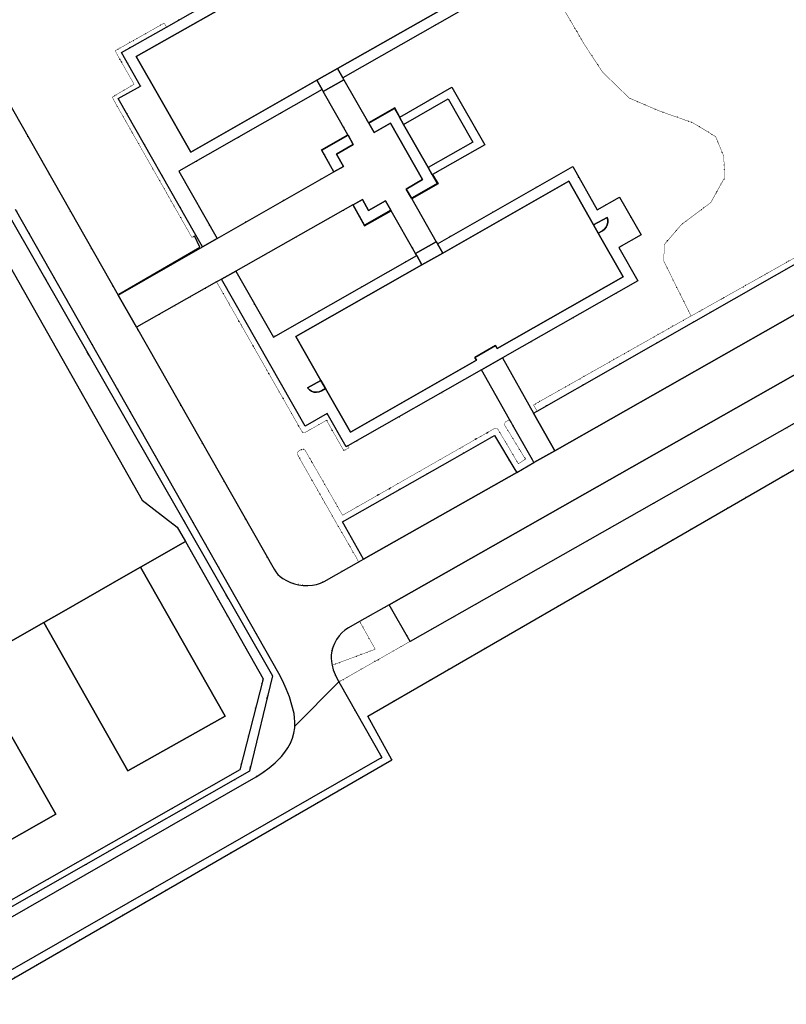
# Model space of a CAD drawing. Header units: millimetres. Extents: x 0 to 1134213, y -536989 to 313336.
# Tile 52 of 86: x 779479 to 869588, y -467001 to -351230. Entities that reach past the tile are written whole.
import ezdxf

# ---------------------------------------------------------------- set-up
doc = ezdxf.new("R2010")
doc.units = ezdxf.units.MM
doc.linetypes.add('DOT', pattern=[6.35, 0, -6.35])
for name, color, linetype in [('overigbouwwerk_overkapping', 7, 'Continuous'), ('panden', 7, 'Continuous'), ('scheiding_muur', 7, 'Continuous'), ('terreindeelbegroeid', 7, 'DOT'), ('wegdeel_parkeervlak', 7, 'Continuous'), ('wegdeel_rijbaan', 7, 'Continuous'), ('wegdeel_voetpad', 7, 'Continuous')]:
    doc.layers.add(name, color=color, linetype=linetype)
doc.layers.add('plustopo_luifel', color=7, linetype='Continuous', true_color=0x8a193f)
doc.layers.add('scheiding_hek', color=7, linetype='Continuous', true_color=0x8a193f)

msp = doc.modelspace()

# ---------------------------------------------------------------- linework, layer by layer
at = {"layer": 'overigbouwwerk_overkapping'}
msp.add_polyline3d([(827477.7, -368623.6, 0), (824580.7, -363541.6, 0), (829853.7, -360535.6, 0), (832750.7, -365617.6, 0)], close=True, dxfattribs=at)
at = {"layer": 'panden'}
for points in [[(828163.7, -342425.6, 0), (831640.7, -348524.6, 0), (816827.7, -356968.6, 0), (814395.7, -358354.6, 0), (799582.7, -366798.6, 0), (796106.7, -360699.6, 0), (793184.7, -355573.6, 0), (807999.7, -347128.6, 0), (808197.7, -347476.6, 0), (808848.7, -347105.6, 0), (809977.7, -346461.6, 0), (810629.7, -346089.6, 0), (810429.7, -345743.6, 0), (825242.7, -337300.6, 0)], [(846942.7, -375369.6, 0), (847486.7, -376325.6, 0), (850408.7, -381451.6, 0), (835596.7, -389894.6, 0), (835400.7, -389545.6, 0), (832967.7, -390932.6, 0), (833166.7, -391279.6, 0), (818351.7, -399724.6, 0), (815429.7, -394598.6, 0), (814885.7, -393643.6, 0), (811953.7, -388499.6, 0), (826765.7, -380056.6, 0), (829198.7, -378669.6, 0), (844010.7, -370226.6, 0)], [(767990.7, -453571.6, 0), (764551.7, -455526.6, 0), (757254.7, -459674.6, 0), (755662.7, -456873.6, 0), (752088.7, -450584.6, 0), (778544.7, -435544.6, 0), (783710.7, -444634.6, 0)]]:
    msp.add_polyline3d(points, close=True, dxfattribs=at)
at = {"layer": 'plustopo_luifel'}
for points in [[(814395.7, -358354.6, 0), (815019.7, -359449.6, 0), (815152.7, -359683.6, 0), (817585.7, -358297.6, 0), (817451.7, -358062.6, 0), (816827.7, -356968.6, 0)], [(826765.7, -380056.6, 0), (826141.7, -378961.6, 0), (826007.7, -378727.6, 0), (828440.7, -377340.6, 0), (828574.7, -377575.6, 0), (829198.7, -378669.6, 0)]]:
    msp.add_polyline3d(points, dxfattribs=at)
at = {"layer": 'scheiding_hek'}
for points in [[(773460.7, -467000.6, 0), (823232.7, -438246.6, 0), (820394.7, -433131.6, 0), (845203.7, -418775.6, 0), (951019.7, -357543.6, 0)], [(824164.7, -362673.6, 0), (823559.7, -361611.6, 0), (820478.7, -363371.6, 0)], [(816419.7, -369113.6, 0), (814937.7, -366535.6, 0), (818045.7, -364759.6, 0)], [(828014.7, -369422.6, 0), (828650.7, -370536.6, 0), (825566.7, -372298.6, 0)], [(778036.7, -373932.6, 0), (809193.7, -428368.6, 0), (806481.7, -439596.6, 0), (767993.7, -461549.6, 0), (768164.7, -461835.6, 0)], [(818626.7, -373007.6, 0), (820025.7, -375461.6, 0), (823134.7, -373686.6, 0)], [(791119.7, -383492.6, 0), (800664.7, -377985.6, 0), (800024.7, -376657.6, 0)]]:
    msp.add_polyline3d(points, dxfattribs=at)
at = {"layer": 'scheiding_muur'}
for p, q in [((793697.7, -415596.6), (791672.7, -416756.6)), ((784681.7, -420762.6), (782306.7, -422123.6))]:
    msp.add_line(p, q, dxfattribs=at)
msp.add_polyline3d([(782306.7, -422123.6, 0), (792183.7, -439559.6, 0), (803625.7, -433123.6, 0), (793697.7, -415596.6, 0)], dxfattribs=at)
at = {"layer": 'terreindeelbegroeid'}
for points in [[(808021.7, -345654.6, 0), (796725.7, -352093.6, 0), (796636.7, -351935.6, 0), (796464.7, -351630.6, 0), (790994.7, -354723.6, 0), (790711.7, -354876.6, 0), (790862.7, -355201.6, 0), (792926.7, -358821.6, 0), (790638.7, -360168.6, 0), (790362.7, -360338.6, 0), (790511.7, -360643.6, 0), (799720.7, -376830.6, 0), (800024.7, -376657.6, 0), (800194.7, -376560.6, 0), (800972.7, -377930.6, 0), (791038.7, -383607.6, 0), (773023.7, -351943.6, 0), (777325.7, -349686.6, 0), (777498.7, -349990.6, 0), (802410.7, -335810.6, 0)], [(796725.7, -352093.6, 0), (791443.7, -355104.6, 0), (793667.7, -359026.6, 0), (791070.7, -360507.6, 0), (800194.7, -376560.6, 0), (800024.7, -376657.6, 0), (799720.7, -376830.6, 0), (790511.7, -360643.6, 0), (790362.7, -360338.6, 0), (790638.7, -360168.6, 0), (792926.7, -358821.6, 0), (790862.7, -355201.6, 0), (790711.7, -354876.6, 0), (790994.7, -354723.6, 0), (796464.7, -351630.6, 0), (796636.7, -351935.6, 0)], [(951019.7, -357543.6, 0), (845203.7, -418775.6, 0), (820394.7, -433131.6, 0), (823232.7, -438246.6, 0), (773460.7, -467000.6, 0), (772953.7, -466123.6, 0), (822063.7, -437978.6, 0), (817004.7, -429094.6, 0), (825384.7, -424322.6, 0), (880937.7, -392788.6, 0), (881123.7, -392394.6, 0), (881499.7, -392169.6, 0), (891922.7, -385941.6, 0), (915878.7, -372128.6, 0), (916372.7, -373017.6, 0), (917279.7, -372463.6, 0), (916813.7, -371588.6, 0), (940956.7, -357667.6, 0), (947763.7, -352402.6, 0)], [(815152.7, -359683.6, 0), (818045.7, -364759.6, 0), (818069.7, -364800.6, 0), (814994.7, -366553.6, 0), (816419.7, -369113.6, 0), (802673.7, -376944.6, 0), (798173.7, -369051.6, 0), (815019.7, -359449.6, 0)], [(768530.7, -462446.6, 0), (766790.7, -463444.6, 0), (765903.7, -461908.6, 0), (767496.7, -461000.6, 0), (805337.7, -439432.6, 0), (808086.7, -428733.6, 0), (798969.7, -412599.6, 0), (798002.7, -410889.6, 0), (793884.7, -407709.6, 0), (777198.7, -378211.6, 0), (757683.7, -389699.6, 0), (755932.7, -386655.6, 0), (774591.7, -375915.6, 0), (778036.7, -373932.6, 0), (809193.7, -428368.6, 0), (806481.7, -439596.6, 0), (767993.7, -461549.6, 0), (768164.7, -461835.6, 0)], [(823096.7, -373618.6, 0), (823134.7, -373686.6, 0), (826007.7, -378727.6, 0), (826141.7, -378961.6, 0), (809296.7, -388564.6, 0), (804865.7, -380790.6, 0), (818626.7, -373007.6, 0), (818661.7, -372987.6, 0), (820020.7, -375371.6, 0)], [(881499.7, -392169.6, 0), (881123.7, -392394.6, 0), (880937.7, -392788.6, 0), (878497.7, -388466.6, 0), (875478.7, -383119.6, 0), (872954.7, -378648.6, 0), (858727.7, -386753.6, 0), (840292.7, -397254.6, 0), (840052.7, -396829.6, 0), (839880.7, -396524.6, 0), (858370.7, -386075.6, 0), (858392.7, -386078.6, 0), (873132.7, -377789.6, 0)], [(818067.7, -401347.6, 0), (818191.7, -401565.6, 0), (817887.7, -401738.6, 0), (817583.7, -401911.6, 0), (815543.7, -398331.6, 0), (813093.7, -399728.6, 0), (812964.7, -399771.6, 0), (812828.7, -399762.6, 0), (812705.7, -399700.6, 0), (812616.7, -399597.6, 0), (802623.7, -382059.6, 0), (802927.7, -381886.6, 0), (803196.7, -381734.6, 0), (813028.7, -399029.6, 0), (815634.7, -397543.6, 0), (817868.7, -401461.6, 0)], [(812828.7, -399762.6, 0), (812964.7, -399771.6, 0), (813093.7, -399728.6, 0), (815543.7, -398331.6, 0), (817583.7, -401911.6, 0), (817887.7, -401738.6, 0), (818191.7, -401565.6, 0), (818067.7, -401347.6, 0), (833756.7, -392404.6, 0), (837060.7, -398247.6, 0), (836647.7, -398480.6, 0), (836542.7, -398572.6, 0), (836480.7, -398697.6, 0), (836473.7, -398836.6, 0), (836520.7, -398968.6, 0), (838926.7, -402902.6, 0), (838090.7, -403441.6, 0), (835728.7, -399441.6, 0), (835638.7, -399340.6, 0), (835517.7, -399281.6, 0), (835382.7, -399272.6, 0), (835253.7, -399315.6, 0), (817433.7, -409499.6, 0), (813046.7, -401894.6, 0), (812951.7, -401788.6, 0), (812822.7, -401728.6, 0), (812679.7, -401725.6, 0), (812547.7, -401779.6, 0), (812270.7, -401966.6, 0), (812178.7, -402057.6, 0), (812125.7, -402176.6, 0), (812120.7, -402306.6, 0), (812162.7, -402429.6, 0), (816663.7, -410342.6, 0), (819099.7, -414561.6, 0), (819299.7, -414960.6, 0), (819612.7, -414803.6, 0), (815255.7, -417278.6, 0), (814824.7, -417484.6, 0), (814370.7, -417632.6, 0), (813901.7, -417720.6, 0), (813356.7, -417760.6, 0), (812809.7, -417742.6, 0), (812268.7, -417665.6, 0), (811783.7, -417550.6, 0), (811311.7, -417389.6, 0), (810857.7, -417185.6, 0), (810423.7, -416939.6, 0), (810110.7, -416718.6, 0), (809829.7, -416458.6, 0), (809584.7, -416164.6, 0), (809378.7, -415841.6, 0), (793191.7, -387392.6, 0), (802623.7, -382059.6, 0), (812616.7, -399597.6, 0), (812705.7, -399700.6, 0)], [(839919.7, -403304.6, 0), (837897.7, -404488.6, 0), (837675.7, -404118.6, 0), (835275.7, -400123.6, 0), (830337.7, -402931.6, 0), (817417.7, -410278.6, 0), (819874.7, -414655.6, 0), (819612.7, -414803.6, 0), (819299.7, -414960.6, 0), (819099.7, -414561.6, 0), (816663.7, -410342.6, 0), (812162.7, -402429.6, 0), (812120.7, -402306.6, 0), (812125.7, -402176.6, 0), (812178.7, -402057.6, 0), (812270.7, -401966.6, 0), (812547.7, -401779.6, 0), (812679.7, -401725.6, 0), (812822.7, -401728.6, 0), (812951.7, -401788.6, 0), (813046.7, -401894.6, 0), (817433.7, -409499.6, 0), (835253.7, -399315.6, 0), (835382.7, -399272.6, 0), (835517.7, -399281.6, 0), (835638.7, -399340.6, 0), (835728.7, -399441.6, 0), (838090.7, -403441.6, 0), (838926.7, -402902.6, 0), (836520.7, -398968.6, 0), (836473.7, -398836.6, 0), (836480.7, -398697.6, 0), (836542.7, -398572.6, 0), (836647.7, -398480.6, 0), (837060.7, -398247.6, 0), (837232.7, -398552.6, 0), (837404.7, -398857.6, 0), (839747.7, -403000.6, 0)], [(825384.7, -424322.6, 0), (817004.7, -429094.6, 0), (816800.7, -428735.6, 0), (816545.7, -428224.6, 0), (816343.7, -427689.6, 0), (816197.7, -427137.6, 0), (821271.7, -425251.6, 0), (819436.7, -421984.6, 0), (822893.7, -420029.6, 0)], [(821271.7, -425251.6, 0), (816197.7, -427137.6, 0), (816160.7, -426949.6, 0), (816095.7, -426328.6, 0), (816109.7, -425896.6, 0), (816172.7, -425469.6, 0), (816283.7, -425051.6, 0), (816470.7, -424565.6, 0), (816714.7, -424105.6, 0), (817011.7, -423677.6, 0), (817336.7, -423313.6, 0), (817707.7, -422995.6, 0), (818117.7, -422730.6, 0), (819436.7, -421984.6, 0)]]:
    msp.add_polyline3d(points, close=True, dxfattribs=at)
for points in [[(842495.7, -348408.6, 0), (845902.7, -354221.6, 0), (848003.7, -357406.6, 0), (851134.7, -360452.6, 0), (854705.7, -361975.6, 0), (858616.7, -363355.6, 0), (861282.7, -364981.6, 0), (862237.7, -367278.6, 0), (862341.7, -369797.6, 0), (860708.7, -372736.6, 0), (857271.7, -375308.6, 0), (855252.7, -377662.6, 0), (855180.7, -379599.6, 0), (858392.7, -386078.6, 0), (858370.7, -386075.6, 0), (839880.7, -396524.6, 0), (840052.7, -396829.6, 0), (840292.7, -397254.6, 0), (839883.7, -397487.6, 0), (836222.7, -390999.6, 0), (852132.7, -381930.6, 0), (849894.7, -378003.6, 0), (852517.7, -376508.6, 0), (849997.7, -372085.6, 0), (847373.7, -373581.6, 0), (844481.7, -368507.6, 0), (828574.7, -377575.6, 0), (828440.7, -377340.6, 0), (825566.7, -372298.6, 0), (825528.7, -372232.6, 0), (828552.7, -370508.6, 0), (827952.7, -369457.6, 0), (828014.7, -369422.6, 0), (834138.7, -365931.6, 0), (830290.7, -359181.6, 0), (824164.7, -362673.6, 0), (824104.7, -362707.6, 0), (823525.7, -361690.6, 0), (820502.7, -363414.6, 0), (820478.7, -363371.6, 0), (817585.7, -358297.6, 0), (817451.7, -358062.6, 0), (833358.7, -348995.6, 0)], [(873132.7, -377789.6, 0), (858392.7, -386078.6, 0), (855180.7, -379599.6, 0), (855252.7, -377662.6, 0), (857271.7, -375308.6, 0), (860708.7, -372736.6, 0), (862341.7, -369797.6, 0), (862237.7, -367278.6, 0), (861282.7, -364981.6, 0), (858616.7, -363355.6, 0), (854705.7, -361975.6, 0), (851134.7, -360452.6, 0), (848003.7, -357406.6, 0), (845902.7, -354221.6, 0), (842495.7, -348408.6, 0)], [(767993.7, -461549.6, 0), (806481.7, -439596.6, 0), (809193.7, -428368.6, 0), (778036.7, -373932.6, 0)], [(779001.7, -373555.6, 0), (809921.7, -428095.6, 0), (810395.7, -428989.6, 0), (810813.7, -429912.6, 0), (811174.7, -430857.6, 0), (811477.7, -431824.6, 0), (811721.7, -432806.6, 0), (811798.7, -433300.6, 0), (811831.7, -433792.6, 0), (811819.7, -434285.6, 0), (811808.7, -434475.6, 0), (811708.7, -435104.6, 0), (811536.7, -435717.6, 0), (811299.7, -436297.6, 0), (811005.7, -436850.6, 0), (810658.7, -437371.6, 0), (810261.7, -437855.6, 0), (809510.7, -438606.6, 0), (808803.7, -439208.6, 0), (808054.7, -439757.6, 0), (807266.7, -440249.6, 0), (770257.7, -461456.6, 0)]]:
    msp.add_polyline3d(points, dxfattribs=at)
at = {"layer": 'wegdeel_parkeervlak'}
for points in [[(875478.7, -383119.6, 0), (842378.7, -401908.6, 0), (839883.7, -397487.6, 0), (840292.7, -397254.6, 0), (858727.7, -386753.6, 0), (872954.7, -378648.6, 0)], [(880937.7, -392788.6, 0), (825384.7, -424322.6, 0), (822893.7, -420029.6, 0), (878497.7, -388466.6, 0)], [(837897.7, -404488.6, 0), (819874.7, -414655.6, 0), (817417.7, -410278.6, 0), (830337.7, -402931.6, 0), (835275.7, -400123.6, 0), (837675.7, -404118.6, 0)], [(782306.7, -422123.6, 0), (784681.7, -420762.6, 0), (791672.7, -416756.6, 0), (793697.7, -415596.6, 0), (803625.7, -433123.6, 0), (792183.7, -439559.6, 0)]]:
    msp.add_polyline3d(points, close=True, dxfattribs=at)
at = {"layer": 'wegdeel_rijbaan'}
for points in [[(773023.7, -351943.6, 0), (791038.7, -383607.6, 0), (793191.7, -387392.6, 0), (809378.7, -415841.6, 0), (809584.7, -416164.6, 0), (809829.7, -416458.6, 0), (810110.7, -416718.6, 0), (810423.7, -416939.6, 0), (810857.7, -417185.6, 0), (811311.7, -417389.6, 0), (811783.7, -417550.6, 0), (812268.7, -417665.6, 0), (812809.7, -417742.6, 0), (813356.7, -417760.6, 0), (813901.7, -417720.6, 0), (814370.7, -417632.6, 0), (814824.7, -417484.6, 0), (815255.7, -417278.6, 0), (819612.7, -414803.6, 0), (819874.7, -414655.6, 0), (837897.7, -404488.6, 0), (839919.7, -403304.6, 0), (842378.7, -401908.6, 0), (875478.7, -383119.6, 0)], [(878497.7, -388466.6, 0), (822893.7, -420029.6, 0), (819436.7, -421984.6, 0), (818117.7, -422730.6, 0), (817707.7, -422995.6, 0), (817336.7, -423313.6, 0), (817011.7, -423677.6, 0), (816714.7, -424105.6, 0), (816470.7, -424565.6, 0), (816283.7, -425051.6, 0), (816172.7, -425469.6, 0), (816109.7, -425896.6, 0), (816095.7, -426328.6, 0), (816160.7, -426949.6, 0), (816197.7, -427137.6, 0), (816343.7, -427689.6, 0), (816545.7, -428224.6, 0), (816800.7, -428735.6, 0), (817004.7, -429094.6, 0), (811819.7, -434285.6, 0), (811831.7, -433792.6, 0), (811798.7, -433300.6, 0), (811721.7, -432806.6, 0), (811477.7, -431824.6, 0), (811174.7, -430857.6, 0), (810813.7, -429912.6, 0), (810395.7, -428989.6, 0), (809921.7, -428095.6, 0), (779001.7, -373555.6, 0)], [(777198.7, -378211.6, 0), (793884.7, -407709.6, 0), (798002.7, -410889.6, 0), (798969.7, -412599.6, 0), (793697.7, -415596.6, 0), (791672.7, -416756.6, 0), (784681.7, -420762.6, 0), (782306.7, -422123.6, 0), (773697.7, -427017.6, 0)]]:
    msp.add_polyline3d(points, dxfattribs=at)
for points in [[(767496.7, -461000.6, 0), (765792.7, -457832.6, 0), (765282.7, -456884.6, 0), (768784.7, -454954.6, 0), (767990.7, -453571.6, 0), (783710.7, -444634.6, 0), (778544.7, -435544.6, 0), (778063.7, -434697.6, 0), (773697.7, -427017.6, 0), (782306.7, -422123.6, 0), (792183.7, -439559.6, 0), (803625.7, -433123.6, 0), (793697.7, -415596.6, 0), (798969.7, -412599.6, 0), (808086.7, -428733.6, 0), (805337.7, -439432.6, 0)], [(822063.7, -437978.6, 0), (772953.7, -466123.6, 0), (770257.7, -461456.6, 0), (807266.7, -440249.6, 0), (808054.7, -439757.6, 0), (808803.7, -439208.6, 0), (809510.7, -438606.6, 0), (810261.7, -437855.6, 0), (810658.7, -437371.6, 0), (811005.7, -436850.6, 0), (811299.7, -436297.6, 0), (811536.7, -435717.6, 0), (811708.7, -435104.6, 0), (811808.7, -434475.6, 0), (811819.7, -434285.6, 0), (817004.7, -429094.6, 0)]]:
    msp.add_polyline3d(points, close=True, dxfattribs=at)
at = {"layer": 'wegdeel_voetpad'}
for points in [[(807999.7, -347128.6, 0), (793184.7, -355573.6, 0), (796106.7, -360699.6, 0), (799582.7, -366798.6, 0), (814395.7, -358354.6, 0), (815019.7, -359449.6, 0), (798173.7, -369051.6, 0), (802673.7, -376944.6, 0), (800972.7, -377930.6, 0), (800194.7, -376560.6, 0), (791070.7, -360507.6, 0), (793667.7, -359026.6, 0), (791443.7, -355104.6, 0), (796725.7, -352093.6, 0), (808021.7, -345654.6, 0)], [(833358.7, -348995.6, 0), (817451.7, -358062.6, 0), (816827.7, -356968.6, 0), (831640.7, -348524.6, 0)]]:
    msp.add_polyline3d(points, dxfattribs=at)
for points in [[(817451.7, -358062.6, 0), (817585.7, -358297.6, 0), (815152.7, -359683.6, 0), (815019.7, -359449.6, 0), (814395.7, -358354.6, 0), (816827.7, -356968.6, 0)], [(820502.7, -363414.6, 0), (821126.7, -364508.6, 0), (823054.7, -363409.6, 0), (826833.7, -370038.6, 0), (824904.7, -371137.6, 0), (825528.7, -372232.6, 0), (825566.7, -372298.6, 0), (828440.7, -377340.6, 0), (826007.7, -378727.6, 0), (823134.7, -373686.6, 0), (823096.7, -373618.6, 0), (822472.7, -372524.6, 0), (820491.7, -373653.6, 0), (819758.7, -372367.6, 0), (818661.7, -372987.6, 0), (818626.7, -373007.6, 0), (804865.7, -380790.6, 0), (803196.7, -381734.6, 0), (802927.7, -381886.6, 0), (802623.7, -382059.6, 0), (793191.7, -387392.6, 0), (791038.7, -383607.6, 0), (800972.7, -377930.6, 0), (802673.7, -376944.6, 0), (816419.7, -369113.6, 0), (817539.7, -368474.6, 0), (816712.7, -367024.6, 0), (818693.7, -365895.6, 0), (818069.7, -364800.6, 0), (818045.7, -364759.6, 0), (815152.7, -359683.6, 0), (817585.7, -358297.6, 0), (820478.7, -363371.6, 0)], [(828014.7, -369422.6, 0), (827952.7, -369457.6, 0), (827477.7, -368623.6, 0), (824580.7, -363541.6, 0), (824104.7, -362707.6, 0), (824164.7, -362673.6, 0), (830290.7, -359181.6, 0), (834138.7, -365931.6, 0)], [(824104.7, -362707.6, 0), (824580.7, -363541.6, 0), (827477.7, -368623.6, 0), (827952.7, -369457.6, 0), (828552.7, -370508.6, 0), (825528.7, -372232.6, 0), (824904.7, -371137.6, 0), (826833.7, -370038.6, 0), (823054.7, -363409.6, 0), (821126.7, -364508.6, 0), (820502.7, -363414.6, 0), (823525.7, -361690.6, 0)], [(816419.7, -369113.6, 0), (814994.7, -366553.6, 0), (818069.7, -364800.6, 0), (818693.7, -365895.6, 0), (816712.7, -367024.6, 0), (817539.7, -368474.6, 0)], [(836222.7, -390999.6, 0), (833756.7, -392404.6, 0), (818067.7, -401347.6, 0), (817868.7, -401461.6, 0), (815634.7, -397543.6, 0), (813028.7, -399029.6, 0), (803196.7, -381734.6, 0), (804865.7, -380790.6, 0), (809296.7, -388564.6, 0), (826141.7, -378961.6, 0), (826765.7, -380056.6, 0), (811953.7, -388499.6, 0), (814885.7, -393643.6, 0), (813327.7, -394530.6, 0), (813533.7, -394751.6, 0), (813785.7, -394915.6, 0), (814070.7, -395014.6, 0), (814371.7, -395042.6, 0), (814669.7, -394996.6, 0), (814947.7, -394880.6, 0), (815429.7, -394598.6, 0), (818351.7, -399724.6, 0), (833166.7, -391279.6, 0), (832967.7, -390932.6, 0), (835400.7, -389545.6, 0), (835596.7, -389894.6, 0), (850408.7, -381451.6, 0), (847486.7, -376325.6, 0), (847969.7, -376040.6, 0), (848211.7, -375861.6, 0), (848404.7, -375630.6, 0), (848536.7, -375360.6, 0), (848600.7, -375065.6, 0), (848592.7, -374764.6, 0), (848512.7, -374474.6, 0), (846942.7, -375369.6, 0), (844010.7, -370226.6, 0), (829198.7, -378669.6, 0), (828574.7, -377575.6, 0), (844481.7, -368507.6, 0), (847373.7, -373581.6, 0), (849997.7, -372085.6, 0), (852517.7, -376508.6, 0), (849894.7, -378003.6, 0), (852132.7, -381930.6, 0)], [(823096.7, -373618.6, 0), (820020.7, -375371.6, 0), (818661.7, -372987.6, 0), (819758.7, -372367.6, 0), (820491.7, -373653.6, 0), (822472.7, -372524.6, 0)], [(847969.7, -376040.6, 0), (847486.7, -376325.6, 0), (846942.7, -375369.6, 0), (848512.7, -374474.6, 0), (848592.7, -374764.6, 0), (848600.7, -375065.6, 0), (848536.7, -375360.6, 0), (848404.7, -375630.6, 0), (848211.7, -375861.6, 0)], [(828574.7, -377575.6, 0), (829198.7, -378669.6, 0), (826765.7, -380056.6, 0), (826141.7, -378961.6, 0), (826007.7, -378727.6, 0), (828440.7, -377340.6, 0)], [(839883.7, -397487.6, 0), (842378.7, -401908.6, 0), (839919.7, -403304.6, 0), (839747.7, -403000.6, 0), (837404.7, -398857.6, 0), (837232.7, -398552.6, 0), (837060.7, -398247.6, 0), (833756.7, -392404.6, 0), (836222.7, -390999.6, 0)], [(815429.7, -394598.6, 0), (814947.7, -394880.6, 0), (814669.7, -394996.6, 0), (814371.7, -395042.6, 0), (814070.7, -395014.6, 0), (813785.7, -394915.6, 0), (813533.7, -394751.6, 0), (813327.7, -394530.6, 0), (814885.7, -393643.6, 0)]]:
    msp.add_polyline3d(points, close=True, dxfattribs=at)

doc.saveas('drawing.dxf')
